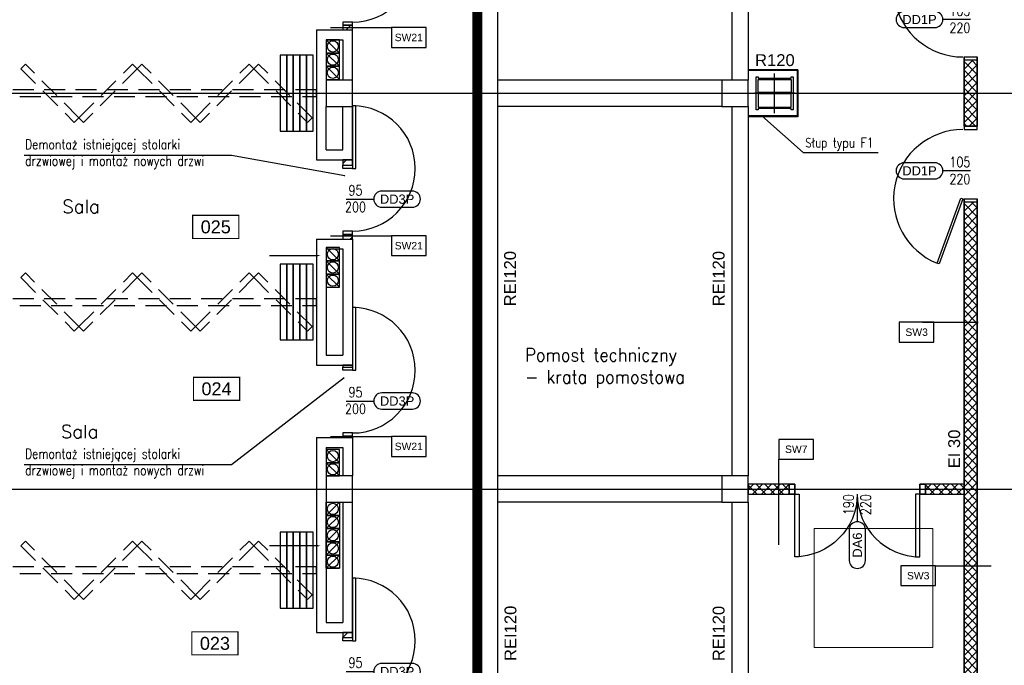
# Model space of a CAD drawing. Header units: centimetres. Extents: x -228435 to 111511, y -89367 to 428125.
# Tile 12 of 216: x -69990 to -55056, y 20329 to 30115. Entities that reach past the tile are written whole.
import ezdxf
from ezdxf.enums import TextEntityAlignment as Align

# ---------------------------------------------------------------- set-up
doc = ezdxf.new("R2010")
doc.units = ezdxf.units.CM
doc.header["$LTSCALE"] = 50
for name, pattern in [('DASHDOT2', [12.7, 6.35, -3.175, 0, -3.175]), ('DIVIDE', [31.75, 12.7, -6.35, 0, -6.35, 0, -6.35]), ('HIDDEN', [9.525, 6.35, -3.175]), ('HIDDENX2', [19.05, 12.7, -6.35])]:
    doc.linetypes.add(name, pattern=pattern)
doc.layers.get('0').update_dxf_attribs({"color": 8})
for name, color, linetype in [('ARCH_ETAPOWANIE', 8, 'DIVIDE'), ('ARCH_GK', 8, 'Continuous'), ('ARCH_INFO_AREA_ETYKIETY_200', 8, 'Continuous'), ('ARCH_INFO_ETYK_DRZWI', 8, 'Continuous'), ('ARCH_INFO_ODPORNOŚĆ OGNIOWA', 8, 'Continuous'), ('ARCH_INFO_OPISY', 8, 'Continuous'), ('ARCH_INFO_OPISY_IST', 8, 'Continuous'), ('ARCH_INFO_OPISY_PRZEGRODY', 8, 'Continuous'), ('ARCH_INFO_OSIE_IST', 8, 'DASHDOT2'), ('ARCH_MUROWANE', 8, 'Continuous'), ('ARCH_MUROWANE_IST', 8, 'Continuous'), ('ARCH_NIEWIDOK_IST', 8, 'HIDDEN'), ('ARCH_OTWORY_WENTYLACJA_IST', 8, 'Continuous'), ('ARCH_STAL_IST', 8, 'Continuous'), ('ARCH_WIDOK_IST', 8, 'Continuous'), ('ARCH_ŚLUSARKA_DRZWI', 8, 'Continuous'), ('ARCH_ŚLUSARKA_DRZWI_IST', 8, 'Continuous'), ('ARCH_ŻELBET_IST', 8, 'Continuous'), ('Kondygnacja +0$0$ARCH_GK', 8, 'Continuous'), ('Kondygnacja +0$0$ARCH_ŚLUSARKA_DRZWI', 8, 'Continuous'), ('Osie rzutów$0$ARCH_INFO_OSIE_OPISY_IST', 8, 'Continuous')]:
    doc.layers.add(name, color=color, linetype=linetype)
doc.layers.add('ARCH_SUFITY_PODWIESZANE', color=8, linetype='HIDDENX2', lineweight=9)
doc.styles.add('Arial', font='ARIAL.TTF')
doc.styles.add('Romans', font='Romans.shx')
doc.styles.add('ROMANS-50-CM', font='romans.shx', dxfattribs={"width": 0.8, "height": 10})
doc.dimstyles.new('ISO-25', dxfattribs={"dimtxt": 2.5, "dimasz": 2.5, "dimexe": 1.25, "dimexo": 0.625, "dimtad": 1, "dimtxsty": 'Standard', "dimcen": 2.5, "dimadec": 0, "dimazin": 0, "dimtfac": 1, "dimtmove": 0, "dimatfit": 3, "dimfxl": 0, "dimarcsym": 0})
pattern_1 = [(45, (-121140, -45000), (-67.35192, 67.35192), []), (135, (-121140, -45000), (-67.35192, -67.35192), [])]
pattern_2 = [(45, (-121140, -45000), (-89.80256, 89.80256), [])]

# ---------------------------------------------------------------- blocks, each defined once
blk = doc.blocks.new('SU Lampy kwadratowe +0')
at = {"layer": 'ARCH_SUFITY_PODWIESZANE', "ltscale": 2.5}
blk.add_lwpolyline([(6320, 6740), (6500, 6740), (6500, 6560), (6320, 6560)], close=True, dxfattribs=at)
blk = doc.blocks.new('T-drzwi_dół-200')
at = {"layer": 'ARCH_INFO_ETYK_DRZWI'}
blk.add_line((0, 0), (0, -60), dxfattribs=at)
blk.add_lwpolyline([(-17.5, -77.5), (-17.5, -143.7, 1), (17.5, -143.7), (17.5, -77.5, 1)], format="xyb", close=True, dxfattribs=at)
at = {"layer": 'ARCH_INFO_ETYK_DRZWI', "style": 'Romans', "width": 0.8}
for tag, p in [('ADS_DRZWI:SZEROKOŚĆ', (-7.9, -23)), ('ADS_DRZWI:WYSOKOŚĆ', (29, -23))]:
    blk.add_attdef(tag, text='', height=22, rotation=90, dxfattribs=at).set_placement(p, align=Align.CENTER)
at = {"layer": 'ARCH_INFO_ETYK_DRZWI', "color": 1, "style": 'Arial'}
blk.add_attdef('ADS_DRZWI:ODPORNOŚĆ_OGNIOWA', text='', height=22, dxfattribs=at).set_placement((-0.1, 13.3), align=Align.BOTTOM_CENTER)
at = {"layer": 'ARCH_INFO_ETYK_DRZWI', "style": 'Arial'}
blk.add_attdef('ADS_DRZWI:SYMBOL', text='', height=20, rotation=90, dxfattribs=at).set_placement((0, -110.6), align=Align.MIDDLE)
blk = doc.blocks.new('T-drzwi_prawe-200')
at = {"layer": 'ARCH_INFO_ETYK_DRZWI'}
blk.add_line((0, 0), (60, 0), dxfattribs=at)
blk.add_lwpolyline([(143.7, 17.5), (77.5, 17.5, 1), (77.5, -17.5), (143.7, -17.5, 1)], format="xyb", close=True, dxfattribs=at)
at = {"layer": 'ARCH_INFO_ETYK_DRZWI', "color": 1, "style": 'Arial'}
blk.add_attdef('ADS_DRZWI:ODPORNOŚĆ_OGNIOWA', text='', height=20, rotation=90, dxfattribs=at).set_placement((-25.5, 0.1), align=Align.BOTTOM_CENTER)
at = {"layer": 'ARCH_INFO_ETYK_DRZWI', "style": 'Romans', "width": 0.8}
for tag, p in [('ADS_DRZWI:SZEROKOŚĆ', (20.5, 8)), ('ADS_DRZWI:WYSOKOŚĆ', (20.5, -28))]:
    blk.add_attdef(tag, text='', height=22, dxfattribs=at).set_placement(p, align=Align.CENTER)
at = {"layer": 'ARCH_INFO_ETYK_DRZWI', "style": 'Arial'}
blk.add_attdef('ADS_DRZWI:SYMBOL', text='', height=20, dxfattribs=at).set_placement((110.7, 0), align=Align.MIDDLE)
blk = doc.blocks.new('etykieta_numer')
at = {"color": 0, "linetype": 'ByBlock', "const_width": 2.44}
blk.add_lwpolyline([(-50, -50), (-50, 0), (50, 0), (50, -50)], close=True, dxfattribs=at)
at = {"color": 0, "linetype": 'ByBlock', "style": 'Arial'}
blk.add_attdef('AECAREA:NUMBER', text='', height=28, dxfattribs=at).set_placement((0, -25), align=Align.MIDDLE)
blk = doc.blocks.new('T-drzwi_lewe-200')
at = {"layer": 'ARCH_INFO_ETYK_DRZWI'}
blk.add_line((0, 0), (-60, 0), dxfattribs=at)
blk.add_lwpolyline([(-77.5, 17.5), (-143.7, 17.5, 1), (-143.7, -17.5), (-77.5, -17.5, 1)], format="xyb", close=True, dxfattribs=at)
at = {"layer": 'ARCH_INFO_ETYK_DRZWI', "style": 'Arial'}
blk.add_attdef('ADS_DRZWI:ODPORNOŚĆ_OGNIOWA', text='', height=20, rotation=90, dxfattribs=at).set_placement((56.4, 0.1), align=Align.BOTTOM_CENTER)
at = {"layer": 'ARCH_INFO_ETYK_DRZWI', "style": 'Romans', "width": 0.8}
for tag, p in [('ADS_DRZWI:SZEROKOŚĆ', (-23, 7.9)), ('ADS_DRZWI:WYSOKOŚĆ', (-23, -29))]:
    blk.add_attdef(tag, text='', height=22, dxfattribs=at).set_placement(p, align=Align.CENTER)
at = {"layer": 'ARCH_INFO_ETYK_DRZWI', "style": 'Arial'}
blk.add_attdef('ADS_DRZWI:SYMBOL', text='', height=20, dxfattribs=at).set_placement((-110.6, 0), align=Align.MIDDLE)
blk = doc.blocks.new('Osie rzutów')
at = {"layer": 'ARCH_INFO_OSIE_IST', "ltscale": 10}
for p, q in [((5600, 12510), (5600, 4512.3)), ((6200, 12510), (6200, 4800)), ((6200, 12510), (6200, 4571.2)), ((6260, 12510), (6260, 4623.3)), ((6260, 7370), (6260, 7430)), ((4436, 7400), (15156.5, 7400)), ((6290, 7400), (6230, 7400)), ((4436, 6800), (15156.5, 6800))]:
    blk.add_line(p, q, dxfattribs=at)

msp = doc.modelspace()

# ---------------------------------------------------------------- hatches: boundary and pattern name
at = {"layer": 'ARCH_GK', "linetype": 'Continuous', "lineweight": -3}
h = msp.add_hatch(dxfattribs=at)
h.set_pattern_fill('ANSI37', color=256, scale=30, style=0)
h.set_pattern_definition(pattern_1)
h.paths.add_polyline_path([(-55665, 54650), (-55465, 54650), (-55465, 62985), (-55740, 62985), (-55740, 64900), (-55465, 64900), (-55465, 65100), (-55940, 65100), (-55940, 62785), (-55665, 62785), (-55665, 59075), (-56250, 59075), (-56250, 58925), (-55665, 58925)])
h.paths.add_polyline_path([(-55465, 53500), (-55665, 53500), (-55665, 52500), (-55465, 52500)])
h.paths.add_polyline_path([(-55665, 42650), (-55465, 42650), (-55465, 51350), (-55665, 51350)])
h.paths.add_polyline_path([(-55665, 40500), (-55465, 40500), (-55465, 41500), (-55665, 41500)])
h.paths.add_polyline_path([(-55665, 30650), (-55465, 30650), (-55465, 39350), (-55665, 39350)])
h.paths.add_polyline_path([(-55665, 28500), (-55465, 28500), (-55465, 29500), (-55665, 29500)])
h.paths.add_polyline_path([(-55465, 27350), (-55665, 27350), (-55665, 19215), (-55940, 19215), (-55940, 16900), (-55465, 16900), (-55465, 17100), (-55740, 17100), (-55740, 19015), (-55465, 19015)])
h = msp.add_hatch(dxfattribs=at)
h.set_pattern_fill('ANSI37', color=256, scale=30, style=0)
h.set_pattern_definition(pattern_1)
h.paths.add_polyline_path([(-58940, 23075), (-58940, 22925), (-58320, 22925), (-58320, 23075)], flags=0)
h.paths.add_polyline_path([(-55640, 22925), (-55640, 23075), (-56250, 23075), (-56250, 22925)])
at = {"layer": 'ARCH_MUROWANE', "linetype": 'Continuous', "lineweight": -3}
h = msp.add_hatch(dxfattribs=at)
h.set_pattern_fill('ANSI31', color=256, scale=40, angle=-360, style=0)
h.set_pattern_definition(pattern_2)
h.paths.add_polyline_path([(-64940, 31160), (-65090, 31160), (-65090, 31080), (-64940, 31080)], flags=0)
h.paths.add_polyline_path([(-64940, 30030), (-65090, 30030), (-65090, 29960), (-64940, 29960)], flags=0)
h = msp.add_hatch(dxfattribs=at)
h.set_pattern_fill('ANSI31', color=256, scale=40, angle=-360, style=0)
h.set_pattern_definition(pattern_2)
h.paths.add_polyline_path([(-64940, 27990), (-65090, 27990), (-65090, 27910), (-64940, 27910)], flags=0)
h.paths.add_polyline_path([(-64940, 26860), (-65090, 26860), (-65090, 26790), (-64940, 26790)], flags=0)
h = msp.add_hatch(dxfattribs=at)
h.set_pattern_fill('ANSI31', color=256, scale=40, angle=-360, style=0)
h.set_pattern_definition([(45, (-121140, -45000), (-89.80256, 89.80256), [])])
h.paths.add_polyline_path([(-64940, 24880), (-65090, 24880), (-65090, 24850), (-64940, 24850)], flags=0)
h.paths.add_polyline_path([(-64940, 23800), (-65090, 23800), (-65090, 23780), (-64940, 23780)], flags=0)
h = msp.add_hatch(dxfattribs=at)
h.set_pattern_fill('ANSI31', color=256, scale=40, angle=-360, style=0)
h.set_pattern_definition([(45, (-121140, -45000), (-89.80256, 89.80256), [])])
h.paths.add_polyline_path([(-64940, 20825), (-65090, 20825), (-65090, 20750), (-64940, 20750)], flags=0)
h.paths.add_polyline_path([(-64940, 19700), (-65090, 19700), (-65090, 19635), (-64940, 19635)], flags=0)

# ---------------------------------------------------------------- linework, layer by layer
at = {"layer": 'ARCH_ETAPOWANIE', "ltscale": 10, "const_width": 150, "elevation": 630}
msp.add_lwpolyline([(-32748.04041, 102637.86797), (-71890, 102620.1903), (-71740, 89900), (-59190, 89900), (-59190, 71200), (-71590, 71200), (-71590, 58800), (-65060, 58800), (-65060, 57540), (-63050, 57540), (-63050, -5675.91583)], dxfattribs=at)
at = {"layer": 'ARCH_GK', "linetype": 'Continuous', "lineweight": -3}
for p, q in [((-55465, 29500, 630), (-55665, 29500, 630)), ((-55665, 28500, 630), (-55465, 28500, 630)), ((-55465, 27350, 630), (-55665, 27350, 630)), ((-55465, 19015, 630), (-55465, 27350, 630)), ((-58940, 23075, 630), (-58940, 22925, 630)), ((-58320, 23075, 630), (-58940, 23075, 630)), ((-58320, 22925, 630), (-58320, 23075, 630)), ((-56250, 23075, 630), (-56250, 22925, 630)), ((-55665, 23075, 630), (-56250, 23075, 630)), ((-58940, 22925, 630), (-58320, 22925, 630)), ((-56250, 22925, 630), (-55665, 22925, 630)), ((-55665, 22925, 630), (-55665, 19215, 630))]:
    msp.add_line(p, q, dxfattribs=at)
at = {"layer": 'ARCH_GK', "linetype": 'Continuous', "lineweight": -3, "elevation": 630}
for points in [[(-55665, 28500), (-55665, 29500)], [(-55465, 29500), (-55465, 28500)], [(-55465, 27350), (-55465, 19015), (-55740, 19015), (-55740, 17100), (-55465, 17100), (-55465, 16900), (-55940, 16900), (-55940, 19215), (-55665, 19215), (-55665, 27350)]]:
    msp.add_lwpolyline(points, dxfattribs=at)
at = {"layer": 'ARCH_GK', "elevation": 630}
for points in [[(-58185, 29355), (-58940, 29355)], [(-58197.5, 29342.5), (-58940, 29342.5)], [(-58197.5, 29355), (-58197.5, 28657.5)], [(-58185, 29355), (-58185, 28645)], [(-58185, 28657.5), (-58940, 28657.5)], [(-58185, 28645), (-58940, 28645)]]:
    msp.add_lwpolyline(points, dxfattribs=at)
at = {"layer": 'ARCH_INFO_OPISY_IST', "elevation": 630}
for points in [[(-66203.54693, 26540, 20, 20, 0), (-65732.81559, 26540, 150, 0, 0), (-65427.58033, 26540, 0, 0, 0)], [(-66203.54693, 22140, 20, 20, 0), (-65732.81559, 22140, 150, 0, 0), (-65427.58033, 22140, 0, 0, 0)]]:
    msp.add_lwpolyline(points, format="xyseb", dxfattribs=at)
at = {"layer": 'ARCH_INFO_OPISY_PRZEGRODY', "elevation": 630}
for points in [[(-65277.34281, 29994.91774), (-64350.2102, 29994.91774)], [(-65277.34281, 26838.08975), (-64350.2102, 26838.08975)], [(-56295.06535, 25527.51302), (-55451.45702, 25527.51302)], [(-65277.34281, 23795.23805), (-64350.2102, 23795.23805)], [(-58473.49676, 22156.78804), (-58473.49676, 23453.06886)], [(-56098.6925, 21836.10497), (-55254.42159, 21836.10497)]]:
    msp.add_lwpolyline(points, dxfattribs=at)
for points in [[(-64350.2102, 29694.91774), (-63825.2102, 29694.91774), (-63825.2102, 29994.91774), (-64350.2102, 29994.91774), (-64350.2102, 29694.91774)], [(-64350.2102, 26538.08975), (-63825.2102, 26538.08975), (-63825.2102, 26838.08975), (-64350.2102, 26838.08975), (-64350.2102, 26538.08975)], [(-56647.75741, 25227.51302), (-56122.75741, 25227.51302), (-56122.75741, 25527.51302), (-56647.75741, 25527.51302), (-56647.75741, 25227.51302)], [(-64350.2102, 23495.23805), (-63825.2102, 23495.23805), (-63825.2102, 23795.23805), (-64350.2102, 23795.23805), (-64350.2102, 23495.23805)], [(-58473.49676, 23453.06886), (-57948.49676, 23453.06886), (-57948.49676, 23753.06886), (-58473.49676, 23753.06886), (-58473.49676, 23453.06886)], [(-56623.6925, 21536.10497), (-56098.6925, 21536.10497), (-56098.6925, 21836.10497), (-56623.6925, 21836.10497), (-56623.6925, 21536.10497)]]:
    msp.add_lwpolyline(points, close=True, dxfattribs=at)
at = {"layer": 'ARCH_MUROWANE', "linetype": 'Continuous', "lineweight": -3}
for p, q in [((-64940, 30030, 630), (-65090, 30030, 630)), ((-65090, 30030, 630), (-65090, 29960, 630)), ((-64940, 29960, 630), (-64940, 30030, 630)), ((-65090, 29960, 630), (-64940, 29960, 630)), ((-64940, 27990, 630), (-65090, 27990, 630)), ((-65090, 27990, 630), (-65090, 27910, 630)), ((-64940, 27910, 630), (-64940, 27990, 630)), ((-65090, 27910, 630), (-64940, 27910, 630)), ((-64940, 26860, 630), (-65090, 26860, 630)), ((-65090, 26860, 630), (-65090, 26790, 630)), ((-65090, 26790, 630), (-64940, 26790, 630)), ((-64940, 26790, 630), (-64940, 26860, 630)), ((-64940, 24880, 630), (-65090, 24880, 630)), ((-65090, 24880, 630), (-65090, 24850, 630)), ((-65090, 24850, 630), (-64940, 24850, 630)), ((-64940, 24850, 630), (-64940, 24880, 630)), ((-64940, 23800, 630), (-65090, 23800, 630)), ((-65090, 23800, 630), (-65090, 23780, 630)), ((-65090, 23780, 630), (-64940, 23780, 630)), ((-64940, 23780, 630), (-64940, 23800, 630)), ((-64940, 20825, 630), (-65090, 20825, 630)), ((-65090, 20825, 630), (-65090, 20750, 630)), ((-64940, 20750, 630), (-64940, 20825, 630)), ((-65090, 20750, 630), (-64940, 20750, 630))]:
    msp.add_line(p, q, dxfattribs=at)
at = {"layer": 'ARCH_MUROWANE_IST', "ltscale": 4}
for p, q in [((-63050, 38790, 630), (-63050, 19200, 630)), ((-62740, 38790, 630), (-62740, 19200, 630)), ((-59190, 34800, 630), (-59190, 29200, 630)), ((-58940, 34800, 630), (-58940, 29200, 630)), ((-65490, 29960, 630), (-64940, 29960, 630)), ((-65490, 29960, 630), (-65490, 27990, 630)), ((-64940, 29200, 630), (-64940, 29960, 630)), ((-65340, 29810, 630), (-65090, 29810, 630)), ((-65340, 29810, 630), (-65340, 29200, 630)), ((-65090, 29810, 630), (-65090, 29200, 630)), ((-65340, 28140, 630), (-65340, 28800, 630)), ((-65090, 28140, 630), (-65090, 28800, 630)), ((-64940, 27990, 630), (-64940, 28800, 630)), ((-59190, 28800, 630), (-59190, 23200, 630)), ((-58940, 28800, 630), (-58940, 23200, 630)), ((-65340, 28140, 630), (-65090, 28140, 630)), ((-65490, 27990, 630), (-64940, 27990, 630)), ((-65490, 26790, 630), (-64940, 26790, 630)), ((-65490, 26790, 630), (-65490, 24880, 630)), ((-64940, 26790, 630), (-64940, 24880, 630)), ((-65340, 26640, 630), (-65090, 26640, 630)), ((-65340, 26640, 630), (-65340, 25030, 630)), ((-65090, 26640, 630), (-65090, 25030, 630)), ((-65340, 25030, 630), (-65090, 25030, 630)), ((-65490, 24880, 630), (-64940, 24880, 630)), ((-65490, 23780, 630), (-64940, 23780, 630)), ((-65490, 23780, 630), (-65490, 20825, 630)), ((-64940, 23780, 630), (-64940, 23200, 630)), ((-65340, 23630, 630), (-65090, 23630, 630)), ((-65340, 23630, 630), (-65340, 23200, 630)), ((-65090, 23630, 630), (-65090, 23200, 630)), ((-65340, 22800, 630), (-65340, 20975, 630)), ((-65090, 22800, 630), (-65090, 20975, 630)), ((-64940, 20825, 630), (-64940, 22800, 630)), ((-59190, 22800, 630), (-59190, 17200, 630)), ((-58940, 22800, 630), (-58940, 17200, 630)), ((-65340, 20975, 630), (-65090, 20975, 630)), ((-65490, 20825, 630), (-64940, 20825, 630))]:
    msp.add_line(p, q, dxfattribs=at)
at = {"layer": 'ARCH_NIEWIDOK_IST', "elevation": 630}
for points in [[(-69160.99395, 28558.05826), (-69090.28327, 28628.76894), (-69903.45607, 29441.94174), (-69974.16675, 29371.23106)], [(-69019.57259, 28558.05826), (-69090.28327, 28628.76894), (-68277.11047, 29441.94174), (-68206.39979, 29371.23106)], [(-67393.22699, 28558.05826), (-67322.51632, 28628.76894), (-68135.68911, 29441.94174), (-68206.39979, 29371.23106)], [(-67251.80564, 28558.05826), (-67322.51632, 28628.76894), (-66509.34352, 29441.94174), (-66438.63284, 29371.23106)], [(-65625.46004, 28558.05826), (-65554.74936, 28628.76894), (-66367.92216, 29441.94174), (-66438.63284, 29371.23106)], [(-65490, 28950), (-65490, 29050), (-70940, 29050), (-70940, 28950)], [(-69160.99395, 25393.05826), (-69090.28327, 25463.76894), (-69903.45607, 26276.94174), (-69974.16675, 26206.23106)], [(-69019.57259, 25393.05826), (-69090.28327, 25463.76894), (-68277.11047, 26276.94174), (-68206.39979, 26206.23106)], [(-67393.22699, 25393.05826), (-67322.51632, 25463.76894), (-68135.68911, 26276.94174), (-68206.39979, 26206.23106)], [(-67251.80564, 25393.05826), (-67322.51632, 25463.76894), (-66509.34352, 26276.94174), (-66438.63284, 26206.23106)], [(-65625.46004, 25393.05826), (-65554.74936, 25463.76894), (-66367.92216, 26276.94174), (-66438.63284, 26206.23106)], [(-65490, 25785), (-65490, 25885), (-70940, 25885), (-70940, 25785)], [(-69160.99395, 21328.05826), (-69090.28327, 21398.76894), (-69903.45607, 22211.94174), (-69974.16675, 22141.23106)], [(-69019.57259, 21328.05826), (-69090.28327, 21398.76894), (-68277.11047, 22211.94174), (-68206.39979, 22141.23106)], [(-67393.22699, 21328.05826), (-67322.51632, 21398.76894), (-68135.68911, 22211.94174), (-68206.39979, 22141.23106)], [(-67251.80564, 21328.05826), (-67322.51632, 21398.76894), (-66509.34352, 22211.94174), (-66438.63284, 22141.23106)], [(-65625.46004, 21328.05826), (-65554.74936, 21398.76894), (-66367.92216, 22211.94174), (-66438.63284, 22141.23106)], [(-65490, 21720), (-65490, 21820), (-70940, 21820), (-70940, 21720)]]:
    msp.add_lwpolyline(points, close=True, dxfattribs=at)
at = {"layer": 'ARCH_OTWORY_WENTYLACJA_IST'}
for p, q in [((-65340, 29810, 630), (-65140, 29810, 630)), ((-65140, 29610, 630), (-65340, 29810, 630)), ((-65140, 29410, 630), (-65340, 29610, 630)), ((-65140, 29210, 630), (-65340, 29410, 630)), ((-65140, 26460, 630), (-65340, 26660, 630)), ((-65140, 26260, 630), (-65340, 26460, 630)), ((-65140, 26060, 630), (-65340, 26260, 630)), ((-65140, 23400, 630), (-65340, 23600, 630)), ((-65140, 23200, 630), (-65340, 23400, 630)), ((-65140, 22800, 630), (-65340, 22600, 630)), ((-65140, 22600, 630), (-65340, 22400, 630)), ((-65140, 22400, 630), (-65340, 22200, 630)), ((-65140, 22200, 630), (-65340, 22000, 630)), ((-65140, 22000, 630), (-65340, 21800, 630)), ((-65340, 21800, 630), (-65140, 21800, 630))]:
    msp.add_line(p, q, dxfattribs=at)
at = {"layer": 'ARCH_OTWORY_WENTYLACJA_IST', "elevation": 630}
for points in [[(-65140, 29810), (-65340, 29810), (-65340, 29610), (-65140, 29610)], [(-65140, 29610), (-65340, 29610), (-65340, 29410), (-65140, 29410)], [(-65140, 29410), (-65340, 29410), (-65340, 29210), (-65140, 29210)], [(-65140, 26660), (-65340, 26660), (-65340, 26460), (-65140, 26460)], [(-65140, 26460), (-65340, 26460), (-65340, 26260), (-65140, 26260)], [(-65140, 26260), (-65340, 26260), (-65340, 26060), (-65140, 26060)], [(-65140, 23600), (-65340, 23600), (-65340, 23400), (-65140, 23400)], [(-65140, 23400), (-65340, 23400), (-65340, 23200), (-65140, 23200)], [(-65140, 22600), (-65340, 22600), (-65340, 22800), (-65140, 22800)], [(-65140, 22400), (-65340, 22400), (-65340, 22600), (-65140, 22600)], [(-65140, 22200), (-65340, 22200), (-65340, 22400), (-65140, 22400)], [(-65140, 22000), (-65340, 22000), (-65340, 22200), (-65140, 22200)], [(-65140, 21800), (-65340, 21800), (-65340, 22000), (-65140, 22000)]]:
    msp.add_lwpolyline(points, close=True, dxfattribs=at)
at = {"layer": 'ARCH_OTWORY_WENTYLACJA_IST'}
for centre in [(-65240, 29710, 630), (-65240, 29510, 630), (-65240, 29310, 630), (-65240, 26560, 630), (-65240, 26360, 630), (-65240, 26160, 630), (-65240, 23500, 630), (-65240, 23300, 630), (-65240, 22700, 630), (-65240, 22500, 630), (-65240, 22300, 630), (-65240, 22100, 630), (-65240, 21900, 630)]:
    msp.add_circle(centre, 85, dxfattribs=at)
at = {"layer": 'ARCH_STAL_IST', "elevation": 630}
for points in [[(-58820, 28750), (-58820, 29250), (-58790, 29250), (-58790, 29230), (-58290, 29230), (-58290, 29250), (-58260, 29250), (-58260, 28750), (-58290, 28750), (-58290, 28770), (-58790, 28770), (-58790, 28750)], [(-58290, 29010), (-58790, 29010), (-58790, 29210), (-58290, 29210)], [(-58790, 28790), (-58290, 28790), (-58290, 28990), (-58790, 28990)]]:
    msp.add_lwpolyline(points, close=True, dxfattribs=at)
at = {"layer": 'ARCH_WIDOK_IST'}
for p, q in [((-59340, 29200, 630), (-62740, 29200, 630)), ((-59340, 28800, 630), (-62740, 28800, 630)), ((-59340, 23200, 630), (-62740, 23200, 630)), ((-59340, 22800, 630), (-62740, 22800, 630))]:
    msp.add_line(p, q, dxfattribs=at)
at = {"layer": 'ARCH_ŚLUSARKA_DRZWI', "linetype": 'Continuous', "lineweight": -3, "elevation": 630}
for points in [[(-65090, 30080), (-65090, 30030), (-64940, 30030), (-64940, 30080)], [(-55465, 29550), (-55465, 29500), (-55665, 29500), (-55665, 29550)], [(-64940, 27860), (-64890, 27860), (-64890, 28810), (-64940, 28810)], [(-55465, 28450), (-55465, 28500), (-55665, 28500), (-55665, 28450)], [(-65090, 27860), (-65090, 27910), (-64940, 27910), (-64940, 27860)], [(-56044.12115, 26413.32275), (-56072.31193, 26423.58335), (-55713.19078, 27410.2606), (-55685, 27400)], [(-55465, 27400), (-55465, 27350), (-55665, 27350), (-55665, 27400)], [(-65090, 26910), (-65090, 26860), (-64940, 26860), (-64940, 26910)], [(-64940, 24800), (-64890, 24800), (-64890, 25750), (-64940, 25750)], [(-65090, 24800), (-65090, 24850), (-64940, 24850), (-64940, 24800)], [(-65090, 23850), (-65090, 23800), (-64940, 23800), (-64940, 23850)], [(-58235, 23075), (-58320, 23075), (-58320, 22925), (-58235, 22925)], [(-58235, 22925), (-58320, 22925), (-58320, 23075), (-58235, 23075)], [(-56335, 23075), (-56250, 23075), (-56250, 22925), (-56335, 22925)], [(-56335, 22925), (-56250, 22925), (-56250, 23075), (-56335, 23075)], [(-58235, 22925), (-58165, 22925), (-58165, 21975), (-58235, 21975)], [(-56335, 22925), (-56405, 22925), (-56405, 21975), (-56335, 21975)], [(-64940, 20700), (-64890, 20700), (-64890, 21650), (-64940, 21650)], [(-65090, 20700), (-65090, 20750), (-64940, 20750), (-64940, 20700)]]:
    msp.add_lwpolyline(points, close=True, dxfattribs=at)
at = {"layer": 'ARCH_ŚLUSARKA_DRZWI', "linetype": 'Continuous', "lineweight": -3}
for centre, radius, start, end in [((-64940, 31030, 630), 950, 270, 90), ((-55684.73981, 30600.2718, 630), 1050.27183, 111.655238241, 269.985805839), ((-64940, 27860, 630), 950, 270, 90), ((-55684.73981, 27399.7282, 630), 1050.27183, 90.014194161, 248.344761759), ((-64940, 24800, 630), 950, 270, 90), ((-56335, 22925, 630), 950, 180, 270), ((-64940, 20700, 630), 950, 270, 90)]:
    msp.add_arc(centre, radius, start, end, dxfattribs=at)
at = {"layer": 'ARCH_ŚLUSARKA_DRZWI', "linetype": 'Continuous', "lineweight": -3, "extrusion": (0, 0, -1)}
msp.add_arc((58235, 22925, -630), 950, 180, 270, dxfattribs=at)
at = {"layer": 'ARCH_ŚLUSARKA_DRZWI_IST', "elevation": 630}
for points in [[(-66040, 28425), (-65940, 28425), (-65940, 29575), (-66040, 29575)], [(-65940, 28425), (-65840, 28425), (-65840, 29575), (-65940, 29575)], [(-65840, 28425), (-65740, 28425), (-65740, 29575), (-65840, 29575)], [(-65740, 28425), (-65640, 28425), (-65640, 29575), (-65740, 29575)], [(-65640, 28425), (-65540, 28425), (-65540, 29575), (-65640, 29575)], [(-66040, 25260), (-65940, 25260), (-65940, 26410), (-66040, 26410)], [(-65940, 25260), (-65840, 25260), (-65840, 26410), (-65940, 26410)], [(-65840, 25260), (-65740, 25260), (-65740, 26410), (-65840, 26410)], [(-65740, 25260), (-65640, 25260), (-65640, 26410), (-65740, 26410)], [(-65640, 25260), (-65540, 25260), (-65540, 26410), (-65640, 26410)], [(-66040, 21195), (-65940, 21195), (-65940, 22345), (-66040, 22345)], [(-65940, 21195), (-65840, 21195), (-65840, 22345), (-65940, 22345)], [(-65840, 21195), (-65740, 21195), (-65740, 22345), (-65840, 22345)], [(-65740, 21195), (-65640, 21195), (-65640, 22345), (-65740, 22345)], [(-65640, 21195), (-65540, 21195), (-65540, 22345), (-65640, 22345)]]:
    msp.add_lwpolyline(points, close=True, dxfattribs=at)
at = {"layer": 'ARCH_ŻELBET_IST', "ltscale": 4, "elevation": 630}
for points in [[(-65340, 28800), (-64940, 28800), (-64940, 29200), (-65340, 29200)], [(-59340, 28800), (-58940, 28800), (-58940, 29200), (-59340, 29200)], [(-65340, 22800), (-64940, 22800), (-64940, 23200), (-65340, 23200)], [(-59340, 22800), (-58940, 22800), (-58940, 23200), (-59340, 23200)]]:
    msp.add_lwpolyline(points, close=True, dxfattribs=at)
at = {"layer": 'Kondygnacja +0$0$ARCH_GK', "linetype": 'Continuous', "lineweight": -3}
for p, q in [((-55665, 29550, 630), (-55665, 28450, 630)), ((-55465, 28450, 630), (-55465, 29550, 630)), ((-55665, 27400, 630), (-55665, 22925, 630)), ((-55465, 22925, 630), (-55465, 27400, 630)), ((-56250, 23075, 630), (-56250, 22925, 630)), ((-55665, 23075, 630), (-56250, 23075, 630)), ((-56250, 22925, 630), (-55665, 22925, 630))]:
    msp.add_line(p, q, dxfattribs=at)
at = {"layer": 'Kondygnacja +0$0$ARCH_ŚLUSARKA_DRZWI', "linetype": 'Continuous', "lineweight": -3, "elevation": 630}
for points in [[(-56335, 22925), (-56250, 22925), (-56250, 23075), (-56335, 23075)], [(-56335, 23075), (-56250, 23075), (-56250, 22925), (-56335, 22925)], [(-56335, 22925), (-56405, 22925), (-56405, 21975), (-56335, 21975)]]:
    msp.add_lwpolyline(points, close=True, dxfattribs=at)

# ---------------------------------------------------------------- block references
at = {"layer": 'ARCH_INFO_AREA_ETYKIETY_200', "linetype": 'Continuous', "lineweight": -3, "xscale": 7, "yscale": 7, "zscale": 10}
for p, values in [((-67016.04036, 27149.57384, 630), {'AECAREA:NUMBER': '025'}), ((-67003.85728, 24694.67213, 630), {'AECAREA:NUMBER': '024'}), ((-67028.22344, 20836.24929, 630), {'AECAREA:NUMBER': '023'})]:
    msp.add_blockref('etykieta_numer', p, dxfattribs=at).add_auto_attribs(values)
at = {"layer": 'ARCH_INFO_ETYK_DRZWI', "linetype": 'Continuous', "lineweight": -3}
ref = msp.add_blockref('T-drzwi_lewe-200', (-55567.80628, 30117.86519, 630), dxfattribs=dict(at, xscale=7, yscale=7, zscale=7))
ref.add_attrib('ADS_DRZWI:SYMBOL', 'DD1P', dxfattribs={"height": 140, "style": 'Arial'}).set_placement((-56341.92517, 30117.86519, 630), align=Align.MIDDLE)
ref.add_attrib('ADS_DRZWI:SZEROKOŚĆ', '105', dxfattribs={"height": 154, "style": 'Romans', "width": 0.8}).set_placement((-55728.80628, 30173.23721, 630), align=Align.CENTER)
ref.add_attrib('ADS_DRZWI:WYSOKOŚĆ', '220', dxfattribs={"height": 154, "style": 'Romans', "width": 0.8}).set_placement((-55728.80628, 29914.86519, 630), align=Align.CENTER)
ref = msp.add_blockref('T-drzwi_lewe-200', (-55567.80628, 27824.75113, 630), dxfattribs=dict(at, xscale=7, yscale=7, zscale=7))
ref.add_attrib('ADS_DRZWI:SYMBOL', 'DD1P', dxfattribs={"height": 140, "style": 'Arial'}).set_placement((-56341.92517, 27824.75113, 630), align=Align.MIDDLE)
ref.add_attrib('ADS_DRZWI:SZEROKOŚĆ', '105', dxfattribs={"height": 154, "style": 'Romans', "width": 0.8}).set_placement((-55728.80628, 27880.12315, 630), align=Align.CENTER)
ref.add_attrib('ADS_DRZWI:WYSOKOŚĆ', '220', dxfattribs={"height": 154, "style": 'Romans', "width": 0.8}).set_placement((-55728.80628, 27621.75113, 630), align=Align.CENTER)
ref = msp.add_blockref('T-drzwi_prawe-200', (-65040, 27395, 630), dxfattribs=dict(at, xscale=7, yscale=7, zscale=7))
ref.add_attrib('ADS_DRZWI:SZEROKOŚĆ', '95', dxfattribs={"height": 154, "style": 'Romans', "width": 0.8}).set_placement((-64896.53821, 27451, 630), align=Align.CENTER)
ref.add_attrib('ADS_DRZWI:SYMBOL', 'DD3P', dxfattribs={"height": 140, "style": 'Arial'}).set_placement((-64265.18731, 27395, 630), align=Align.MIDDLE)
ref.add_attrib('ADS_DRZWI:WYSOKOŚĆ', '200', dxfattribs={"height": 154, "style": 'Romans', "width": 0.8}).set_placement((-64896.53821, 27199, 630), align=Align.CENTER)
ref = msp.add_blockref('T-drzwi_prawe-200', (-65040, 24335, 630), dxfattribs=dict(at, xscale=7, yscale=7, zscale=7))
ref.add_attrib('ADS_DRZWI:SZEROKOŚĆ', '95', dxfattribs={"height": 154, "style": 'Romans', "width": 0.8}).set_placement((-64896.53821, 24391, 630), align=Align.CENTER)
ref.add_attrib('ADS_DRZWI:SYMBOL', 'DD3P', dxfattribs={"height": 140, "style": 'Arial'}).set_placement((-64265.18731, 24335, 630), align=Align.MIDDLE)
ref.add_attrib('ADS_DRZWI:WYSOKOŚĆ', '200', dxfattribs={"height": 154, "style": 'Romans', "width": 0.8}).set_placement((-64896.53821, 24139, 630), align=Align.CENTER)
ref = msp.add_blockref('T-drzwi_dół-200', (-57285, 22925, 630), dxfattribs=dict(at, xscale=7, yscale=7, zscale=7))
ref.add_attrib('ADS_DRZWI:WYSOKOŚĆ', '220', dxfattribs={"height": 154, "rotation": 90, "style": 'Romans', "width": 0.8}).set_placement((-57082, 22764, 630), align=Align.CENTER)
ref.add_attrib('ADS_DRZWI:SZEROKOŚĆ', '190', dxfattribs={"height": 154, "rotation": 90, "style": 'Romans', "width": 0.8}).set_placement((-57340.37202, 22764, 630), align=Align.CENTER)
ref.add_attrib('ADS_DRZWI:SYMBOL', 'DA6', dxfattribs={"height": 140, "rotation": 90, "style": 'Arial'}).set_placement((-57285, 22150.88111, 630), align=Align.MIDDLE)
ref = msp.add_blockref('T-drzwi_prawe-200', (-65040, 20235, 630), dxfattribs=dict(at, xscale=7, yscale=7, zscale=7))
ref.add_attrib('ADS_DRZWI:SZEROKOŚĆ', '95', dxfattribs={"height": 154, "style": 'Romans', "width": 0.8}).set_placement((-64896.53821, 20291, 630), align=Align.CENTER)
ref.add_attrib('ADS_DRZWI:SYMBOL', 'DD3P', dxfattribs={"height": 140, "style": 'Arial'}).set_placement((-64265.18731, 20235, 630), align=Align.MIDDLE)
ref.add_attrib('ADS_DRZWI:WYSOKOŚĆ', '200', dxfattribs={"height": 154, "style": 'Romans', "width": 0.8}).set_placement((-64896.53821, 20039, 630), align=Align.CENTER)
at = {"layer": 'ARCH_SUFITY_PODWIESZANE', "ltscale": 2.5, "xscale": 10, "yscale": 10, "zscale": 10}
msp.add_blockref('SU Lampy kwadratowe +0', (-121140, -45000, -5670), dxfattribs=at)
at = {"layer": 'Osie rzutów$0$ARCH_INFO_OSIE_OPISY_IST', "xscale": 10, "yscale": 10, "zscale": 10}
msp.add_blockref('Osie rzutów', (-121140, -45000, 630), dxfattribs=at)

# ---------------------------------------------------------------- texts
at = {"layer": 'ARCH_INFO_ODPORNOŚĆ OGNIOWA', "insert": (-58534.95089, 29650.95453, 630), "char_height": 180, "width": 3036.6124481, "attachment_point": 5, "style": 'Arial'}
msp.add_mtext('\\PR120', dxfattribs=at)
at = {"layer": 'ARCH_INFO_ODPORNOŚĆ OGNIOWA', "char_height": 180, "attachment_point": 5, "rotation": 90, "style": 'Arial'}
for s, insert, width in [('\\PREI120', (-62700.57892, 26189.45714, 630), 533.3252474), ('\\PREI120', (-59538.08948, 26189.45714, 630), 533.3252474), ('EI 30', (-55815.00986, 23607.87392, 630), 864.9939643), ('EI 30', (-55815.00986, 23607.87392, -5670), 864.9939643), ('\\PREI120', (-62695.00061, 20812.71931, 630), 533.3252474), ('\\PREI120', (-59538.08948, 20810.33725, 630), 533.3252474)]:
    msp.add_mtext(s, dxfattribs=dict(at, insert=insert, width=width))
at = {"layer": 'ARCH_INFO_OPISY', "char_height": 150, "attachment_point": 1, "style": 'ROMANS-50-CM'}
for s, insert, width in [('Demontaż istniejącej stolarki drzwiowej i montaż nowych drzwi', (-69907.64178, 28300.57095, 630), 3143.0744377), ('Słup typu F1', (-58075.07828, 28325.68144, 630), 6265.3267976), ('Demontaż istniejącej stolarki drzwiowej i montaż nowych drzwi', (-69907.64178, 23610.80597, 630), 3143.0744377)]:
    msp.add_mtext(s, dxfattribs=dict(at, insert=insert, width=width))
at = {"layer": 'ARCH_INFO_OPISY_IST', "char_height": 200, "width": 2796.2290174, "attachment_point": 1, "style": 'ROMANS-50-CM'}
for s, insert in [('{\\W1;Sala}', (-69341.79211, 27383.289, 630)), ('{\\W0.9;Pomost techniczny - krata pomostowa}', (-62322.18277, 25134.06634, 630)), ('{\\W1;Sala}', (-69363.38953, 23970.96338, 630))]:
    msp.add_mtext(s, dxfattribs=dict(at, insert=insert))
at = {"layer": 'ARCH_INFO_OPISY_PRZEGRODY', "char_height": 112.5, "width": 525, "attachment_point": 5, "style": 'Arial'}
for s, insert in [('SW21', (-64087.7102, 29844.91774, 630)), ('SW21', (-64087.7102, 26688.08975, 630)), ('SW3', (-56385.25741, 25377.51302, 630)), ('SW21', (-64087.7102, 23645.23805, 630)), ('SW7', (-58210.99676, 23603.06886, 630)), ('SW3', (-56361.1925, 21686.10497, 630))]:
    msp.add_mtext(s, dxfattribs=dict(at, insert=insert))

# ---------------------------------------------------------------- leaders
at = {"layer": 'ARCH_INFO_OPISY'}
for points in [[(-58734.23533, 28657.5, 630), (-58106.77267, 28102.94696, 630), (-56967.43991, 28102.95061, 630)], [(-65055.88876, 27748.65553, 630), (-66776.96541, 28057.16991, 630), (-69922.77725, 28057.16991, 630)], [(-65069.72567, 24684.375, 630), (-66776.96541, 23367.40492, 630), (-69922.77725, 23367.40492, 630)]]:
    msp.add_leader(points, dimstyle='ISO-25', override={"dimscale": 5, "dimasz": 2, "dimtad": 0, "dimldrblk": 'Dot'}, dxfattribs=at)

doc.saveas('drawing.dxf')
